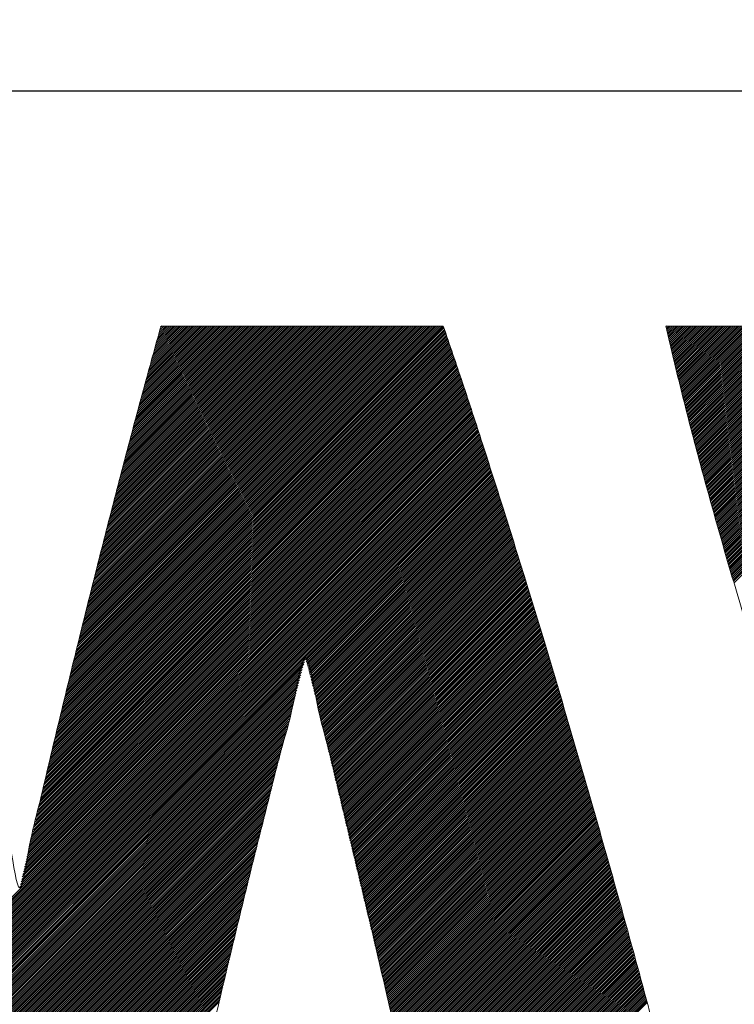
# Model space of a CAD drawing. Header units: millimetres. Extents: x 0 to 1076, y 0 to 742.
# Tile 53 of 124: x 141.66 to 145, y 486.73 to 491.33. Entities that reach past the tile are written whole.
import ezdxf

# ---------------------------------------------------------------- set-up
doc = ezdxf.new("R2010")
doc.units = ezdxf.units.MM
doc.header["$LTSCALE"] = 0.454724
doc.layers.add('NoLayerName_001', color=7, linetype='Continuous')
doc.layers.add('NoLayerName_002', color=7, linetype='Continuous')

# ---------------------------------------------------------------- blocks, each defined once
blk = doc.blocks.new('JZB_0009')
at = {"layer": 'NoLayerName_002', "color": 7, "linetype": 'Continuous', "lineweight": 25}
for p, q in [((9.6407, 4.838), (7.8593, 3.0567)), ((9.634, 4.8402), (7.8622, 3.0684)), ((9.6251, 4.8402), (7.8651, 3.0802)), ((9.6162, 4.8402), (7.868, 3.092)), ((9.6072, 4.8402), (7.8709, 3.1038)), ((9.5983, 4.8402), (7.8738, 3.1156)), ((9.5894, 4.8402), (7.8767, 3.1274)), ((9.5805, 4.8402), (7.8795, 3.1392)), ((9.5716, 4.8402), (7.8824, 3.151)), ((9.5627, 4.8402), (7.8853, 3.1628)), ((9.5538, 4.8402), (7.8882, 3.1746)), ((9.5449, 4.8402), (7.8911, 3.1864)), ((9.536, 4.8402), (7.894, 3.1982)), ((9.5271, 4.8402), (7.8969, 3.21)), ((9.5182, 4.8402), (7.8998, 3.2218)), ((9.5093, 4.8402), (7.9027, 3.2336)), ((9.5003, 4.8402), (7.9056, 3.2454)), ((9.4914, 4.8402), (7.9084, 3.2572)), ((9.4825, 4.8402), (7.9113, 3.269)), ((9.4736, 4.8402), (7.9142, 3.2808)), ((9.4647, 4.8402), (7.9171, 3.2926)), ((9.4558, 4.8402), (7.92, 3.3044)), ((9.4469, 4.8402), (7.9229, 3.3162)), ((9.438, 4.8402), (7.9258, 3.328)), ((9.4291, 4.8402), (7.9287, 3.3398)), ((9.4202, 4.8402), (7.9316, 3.3516)), ((9.4113, 4.8402), (7.9345, 3.3634)), ((9.4024, 4.8402), (7.9373, 3.3752)), ((9.3934, 4.8402), (7.9402, 3.387)), ((9.3845, 4.8402), (7.9431, 3.3988)), ((9.3756, 4.8402), (7.946, 3.4106)), ((9.3667, 4.8402), (7.9489, 3.4224)), ((9.3578, 4.8402), (7.9518, 3.4342)), ((9.3489, 4.8402), (7.9547, 3.446)), ((9.34, 4.8402), (7.9576, 3.4578)), ((9.3311, 4.8402), (7.9605, 3.4696)), ((9.3222, 4.8402), (7.9634, 3.4814)), ((9.3133, 4.8402), (7.9662, 3.4932)), ((9.3044, 4.8402), (7.9691, 3.505)), ((9.2955, 4.8402), (7.972, 3.5168)), ((9.2865, 4.8402), (7.9749, 3.5286)), ((9.2776, 4.8402), (7.9779, 3.5405)), ((9.2687, 4.8402), (7.9809, 3.5524)), ((9.2598, 4.8402), (7.984, 3.5644)), ((9.2509, 4.8402), (7.987, 3.5763)), ((9.242, 4.8402), (7.99, 3.5883)), ((9.2331, 4.8402), (7.9931, 3.6002)), ((9.2242, 4.8402), (7.9961, 3.6122)), ((9.2153, 4.8402), (7.9992, 3.6241)), ((9.2064, 4.8402), (8.0022, 3.636)), ((9.1975, 4.8402), (8.0052, 3.648)), ((9.1885, 4.8402), (8.0083, 3.6599)), ((9.1796, 4.8402), (8.0113, 3.6719)), ((9.1707, 4.8402), (8.0144, 3.6838)), ((9.1618, 4.8402), (8.0174, 3.6958)), ((9.1529, 4.8402), (8.0204, 3.7077)), ((9.144, 4.8402), (8.0235, 3.7197)), ((9.1351, 4.8402), (8.0265, 3.7316)), ((9.1262, 4.8402), (8.0296, 3.7436)), ((9.1173, 4.8402), (8.0326, 3.7555)), ((9.1084, 4.8402), (8.0356, 3.7675)), ((9.0995, 4.8402), (8.0387, 3.7794)), ((9.0906, 4.8402), (8.0417, 3.7914)), ((9.0816, 4.8402), (8.0447, 3.8033)), ((9.0727, 4.8402), (8.0478, 3.8153)), ((9.0638, 4.8402), (8.0508, 3.8272)), ((9.0549, 4.8402), (8.0539, 3.8392)), ((9.046, 4.8402), (8.0569, 3.8511)), ((9.0371, 4.8402), (8.0599, 3.863)), ((9.0282, 4.8402), (8.063, 3.875)), ((9.0193, 4.8402), (8.066, 3.8869)), ((9.0104, 4.8402), (8.0691, 3.8989)), ((9.0015, 4.8402), (8.0721, 3.9108)), ((8.9926, 4.8402), (8.0751, 3.9228)), ((8.9837, 4.8402), (8.0782, 3.9347)), ((8.9747, 4.8402), (8.0812, 3.9467)), ((8.9658, 4.8402), (8.0843, 3.9586)), ((8.9569, 4.8402), (8.0873, 3.9706)), ((8.948, 4.8402), (8.0903, 3.9825)), ((8.9391, 4.8402), (8.0934, 3.9945)), ((8.9302, 4.8402), (8.0964, 4.0064)), ((8.9213, 4.8402), (8.0994, 4.0184)), ((8.9124, 4.8402), (8.1025, 4.0303)), ((8.9035, 4.8402), (8.1055, 4.0423)), ((8.8946, 4.8402), (8.1086, 4.0542)), ((8.8857, 4.8402), (8.1116, 4.0662)), ((8.8768, 4.8402), (8.1148, 4.0783)), ((8.8678, 4.8402), (8.118, 4.0904)), ((8.8589, 4.8402), (8.1212, 4.1025)), ((8.85, 4.8402), (8.1245, 4.1146)), ((8.8411, 4.8402), (8.1277, 4.1268)), ((8.8322, 4.8402), (8.1309, 4.1389)), ((8.8233, 4.8402), (8.1341, 4.151)), ((8.8144, 4.8402), (8.1373, 4.1632)), ((8.8055, 4.8402), (8.1406, 4.1753)), ((8.7966, 4.8402), (8.1438, 4.1874)), ((8.7877, 4.8402), (8.147, 4.1995)), ((8.7788, 4.8402), (8.1502, 4.2117)), ((8.7699, 4.8402), (8.1534, 4.2238)), ((8.7609, 4.8402), (8.1567, 4.2359)), ((8.752, 4.8402), (8.1599, 4.2481)), ((8.7431, 4.8402), (8.1631, 4.2602)), ((8.7342, 4.8402), (8.1663, 4.2723)), ((8.7253, 4.8402), (8.1695, 4.2844)), ((8.7164, 4.8402), (8.1728, 4.2966)), ((8.7075, 4.8402), (8.176, 4.3087)), ((8.6986, 4.8402), (8.1792, 4.3208)), ((8.6897, 4.8402), (8.1824, 4.333)), ((8.6808, 4.8402), (8.1856, 4.3451)), ((8.6719, 4.8402), (8.1889, 4.3572)), ((8.663, 4.8402), (8.1921, 4.3693)), ((8.654, 4.8402), (8.1953, 4.3815)), ((8.6451, 4.8402), (8.1985, 4.3936)), ((8.6362, 4.8402), (8.2017, 4.4057)), ((8.6273, 4.8402), (8.205, 4.4178)), ((8.6184, 4.8402), (8.2082, 4.43)), ((8.6095, 4.8402), (8.2114, 4.4421)), ((8.6006, 4.8402), (8.2146, 4.4542)), ((8.5917, 4.8402), (8.2178, 4.4664)), ((8.5828, 4.8402), (8.221, 4.4785)), ((8.5739, 4.8402), (8.2243, 4.4906)), ((8.565, 4.8402), (8.2275, 4.5027)), ((8.5561, 4.8402), (8.2307, 4.5149)), ((8.5471, 4.8402), (8.2339, 4.527)), ((8.5382, 4.8402), (8.2371, 4.5391)), ((8.5293, 4.8402), (8.2404, 4.5513)), ((8.5204, 4.8402), (8.2436, 4.5634)), ((8.5115, 4.8402), (8.247, 4.5757)), ((8.5026, 4.8402), (8.2504, 4.588)), ((8.4937, 4.8402), (8.2538, 4.6003)), ((8.4848, 4.8402), (8.2572, 4.6126)), ((8.4759, 4.8402), (8.2606, 4.6249)), ((8.467, 4.8402), (8.264, 4.6372)), ((8.4581, 4.8402), (8.2673, 4.6495)), ((8.4491, 4.8402), (8.2707, 4.6618)), ((8.4402, 4.8402), (8.2741, 4.6741)), ((8.4313, 4.8402), (8.2775, 4.6864)), ((8.4224, 4.8402), (8.2809, 4.6987)), ((8.4135, 4.8402), (8.2843, 4.711)), ((8.4046, 4.8402), (8.2877, 4.7233)), ((8.3957, 4.8402), (8.2911, 4.7356)), ((8.3868, 4.8402), (8.2945, 4.7479)), ((8.3779, 4.8402), (8.2978, 4.7602)), ((8.369, 4.8402), (8.3012, 4.7725)), ((8.3601, 4.8402), (8.3046, 4.7848)), ((8.3512, 4.8402), (8.3081, 4.7971)), ((8.3422, 4.8402), (8.3115, 4.8095)), ((8.3333, 4.8402), (8.315, 4.8219)), ((8.3244, 4.8402), (8.3185, 4.8343)), ((10.6852, 4.8402), (10.6811, 4.8361)), ((10.6941, 4.8402), (10.6828, 4.829)), ((10.703, 4.8402), (10.6846, 4.8218)), ((10.7119, 4.8402), (10.6863, 4.8146)), ((10.7208, 4.8402), (10.688, 4.8074)), ((10.7297, 4.8402), (10.6897, 4.8002)), ((10.7386, 4.8402), (10.6915, 4.7931)), ((10.7475, 4.8402), (10.6932, 4.7859)), ((10.7564, 4.8402), (10.6949, 4.7787)), ((10.7653, 4.8402), (10.6966, 4.7715)), ((10.7742, 4.8402), (10.6984, 4.7643)), ((10.7832, 4.8402), (10.7001, 4.7571)), ((10.7921, 4.8402), (10.7018, 4.75)), ((10.801, 4.8402), (10.7035, 4.7428)), ((10.8099, 4.8402), (10.7053, 4.7356)), ((10.8188, 4.8402), (10.707, 4.7284)), ((10.8277, 4.8402), (10.7087, 4.7212)), ((10.8366, 4.8402), (10.7105, 4.7141)), ((10.8455, 4.8402), (10.7122, 4.7069)), ((10.8544, 4.8402), (10.7139, 4.6997)), ((10.8633, 4.8402), (10.7156, 4.6925)), ((10.8722, 4.8402), (10.7174, 4.6853)), ((10.8812, 4.8402), (10.7191, 4.6782)), ((10.8901, 4.8402), (10.7208, 4.671)), ((10.899, 4.8402), (10.7225, 4.6638)), ((10.9079, 4.8402), (10.7243, 4.6566)), ((10.9168, 4.8402), (10.726, 4.6494)), ((10.9257, 4.8402), (10.7277, 4.6422)), ((10.9346, 4.8402), (10.7295, 4.6351)), ((10.9435, 4.8402), (10.7312, 4.6279)), ((10.9524, 4.8402), (10.7329, 4.6207)), ((10.9613, 4.8402), (10.7346, 4.6135)), ((10.9702, 4.8402), (10.7364, 4.6063)), ((10.9791, 4.8402), (10.7381, 4.5992)), ((10.9881, 4.8402), (10.7398, 4.592)), ((10.997, 4.8402), (10.7415, 4.5848)), ((11.0059, 4.8402), (10.7433, 4.5776)), ((11.0148, 4.8402), (10.745, 4.5704)), ((11.0237, 4.8402), (10.7467, 4.5632)), ((11.0326, 4.8402), (10.7484, 4.5561)), ((11.0415, 4.8402), (10.7502, 4.5489)), ((11.0504, 4.8402), (10.7519, 4.5417)), ((11.0593, 4.8402), (10.7537, 4.5346)), ((11.0682, 4.8402), (10.7556, 4.5276)), ((11.0771, 4.8402), (10.7574, 4.5205)), ((11.086, 4.8402), (10.7592, 4.5134)), ((11.095, 4.8402), (10.7611, 4.5063)), ((11.1039, 4.8402), (10.7629, 4.4992)), ((11.1128, 4.8402), (10.7647, 4.4922)), ((11.1217, 4.8402), (10.7665, 4.4851)), ((11.1306, 4.8402), (10.7684, 4.478)), ((11.1395, 4.8402), (10.7702, 4.4709)), ((11.1484, 4.8402), (10.772, 4.4638)), ((11.1573, 4.8402), (10.7739, 4.4568)), ((11.1662, 4.8402), (10.7757, 4.4497)), ((11.1751, 4.8402), (10.7775, 4.4426)), ((11.184, 4.8402), (10.7793, 4.4355)), ((11.1929, 4.8402), (10.7812, 4.4284)), ((11.2019, 4.8402), (10.783, 4.4214)), ((11.2108, 4.8402), (10.7848, 4.4143)), ((11.2197, 4.8402), (10.7867, 4.4072)), ((11.2286, 4.8402), (10.7885, 4.4001)), ((11.2375, 4.8402), (10.7903, 4.393)), ((11.2464, 4.8402), (10.7922, 4.386)), ((11.2553, 4.8402), (10.794, 4.3789)), ((11.2642, 4.8402), (10.7958, 4.3718)), ((11.2731, 4.8402), (10.7976, 4.3647)), ((11.282, 4.8402), (10.7995, 4.3576)), ((11.2909, 4.8402), (10.8013, 4.3506)), ((11.2998, 4.8402), (10.8031, 4.3435)), ((11.3088, 4.8402), (10.805, 4.3364)), ((11.3177, 4.8402), (10.8068, 4.3293)), ((11.3266, 4.8402), (10.8086, 4.3223)), ((11.3355, 4.8402), (10.8104, 4.3152)), ((11.3444, 4.8402), (10.8123, 4.3081)), ((11.3533, 4.8402), (10.8141, 4.301)), ((11.3622, 4.8402), (10.8159, 4.2939)), ((11.3711, 4.8402), (10.8178, 4.2869)), ((11.38, 4.8402), (10.8196, 4.2798)), ((11.3889, 4.8402), (10.8214, 4.2727)), ((11.3978, 4.8402), (10.8232, 4.2656)), ((11.4067, 4.8402), (10.8251, 4.2585)), ((11.4157, 4.8402), (10.8269, 4.2515)), ((11.4246, 4.8402), (10.8287, 4.2444)), ((11.4335, 4.8402), (10.8306, 4.2373)), ((11.4424, 4.8402), (10.8325, 4.2303)), ((11.4513, 4.8402), (10.8344, 4.2234)), ((11.4602, 4.8402), (10.8364, 4.2164)), ((11.4691, 4.8402), (10.8384, 4.2095)), ((11.478, 4.8402), (10.8403, 4.2025)), ((11.4869, 4.8402), (10.8423, 4.1956)), ((11.4958, 4.8402), (10.8442, 4.1886)), ((11.5047, 4.8402), (10.8462, 4.1817)), ((11.5136, 4.8402), (10.8482, 4.1747)), ((11.5226, 4.8402), (10.8501, 4.1678)), ((11.5315, 4.8402), (10.8521, 4.1608)), ((11.5404, 4.8402), (10.8541, 4.1539)), ((11.5493, 4.8402), (10.856, 4.1469)), ((11.5582, 4.8402), (10.858, 4.14)), ((11.5671, 4.8402), (10.8599, 4.133)), ((11.576, 4.8402), (10.8619, 4.1261)), ((11.5849, 4.8402), (10.8639, 4.1192)), ((11.5938, 4.8402), (10.8658, 4.1122)), ((11.6027, 4.8402), (10.8678, 4.1053)), ((11.6116, 4.8402), (10.8697, 4.0983)), ((11.6206, 4.8402), (10.8717, 4.0914)), ((11.6295, 4.8402), (10.8737, 4.0844)), ((11.6384, 4.8402), (10.8756, 4.0775)), ((11.6473, 4.8402), (10.8776, 4.0705)), ((11.6562, 4.8402), (10.8795, 4.0636)), ((11.6651, 4.8402), (10.8815, 4.0566)), ((11.674, 4.8402), (10.8835, 4.0497)), ((11.6829, 4.8402), (10.8854, 4.0427)), ((11.6918, 4.8402), (10.8874, 4.0358)), ((11.7007, 4.8402), (10.8893, 4.0288)), ((11.7096, 4.8402), (10.8913, 4.0219)), ((11.7185, 4.8402), (10.8933, 4.0149)), ((11.7275, 4.8402), (10.8952, 4.008)), ((11.7364, 4.8402), (10.8972, 4.001)), ((11.7453, 4.8402), (10.8992, 3.9941)), ((11.7542, 4.8402), (10.9011, 3.9871)), ((11.7631, 4.8402), (10.9031, 3.9802)), ((11.772, 4.8402), (10.905, 3.9733)), ((11.7809, 4.8402), (10.907, 3.9663)), ((11.7898, 4.8402), (10.909, 3.9594)), ((11.7987, 4.8402), (10.9109, 3.9524)), ((11.8076, 4.8402), (10.9129, 3.9455)), ((11.8165, 4.8402), (10.9148, 3.9385)), ((11.8254, 4.8402), (10.9168, 3.9316)), ((11.8344, 4.8402), (10.9188, 3.9246)), ((11.8433, 4.8402), (10.9207, 3.9177)), ((11.8522, 4.8402), (10.9227, 3.9107)), ((11.8611, 4.8402), (10.9246, 3.9038)), ((11.87, 4.8402), (10.9266, 3.8968)), ((11.8789, 4.8402), (10.9286, 3.8899)), ((11.8878, 4.8402), (10.9305, 3.8829)), ((11.8967, 4.8402), (10.9325, 3.876)), ((11.9056, 4.8402), (10.9344, 3.869)), ((11.9145, 4.8402), (10.9364, 3.8621)), ((11.9234, 4.8402), (10.9384, 3.8551)), ((11.9323, 4.8402), (10.9403, 3.8482)), ((11.9413, 4.8402), (10.9423, 3.8413)), ((11.9502, 4.8402), (10.9443, 3.8343)), ((11.9591, 4.8402), (10.9462, 3.8274)), ((9.6566, 4.7916), (7.8391, 2.9741)), ((9.6544, 4.7982), (7.842, 2.9859)), ((9.6521, 4.8049), (7.8449, 2.9977)), ((9.6498, 4.8115), (7.8478, 3.0095)), ((9.6475, 4.8182), (7.8506, 3.0213)), ((9.6453, 4.8248), (7.8535, 3.0331)), ((9.643, 4.8314), (7.8564, 3.0449)), ((11.9616, 4.8339), (10.9482, 3.8204)), ((11.9633, 4.8266), (10.9501, 3.8135)), ((11.965, 4.8194), (10.9521, 3.8065)), ((11.9667, 4.8122), (10.9541, 3.7996)), ((11.9683, 4.8049), (10.956, 3.7926)), ((11.97, 4.7977), (10.958, 3.7857)), ((11.9717, 4.7905), (10.9599, 3.7787)), ((9.6724, 4.7451), (7.8198, 2.8924)), ((9.6702, 4.7517), (7.8225, 2.904)), ((9.6679, 4.7584), (7.8253, 2.9157)), ((9.6657, 4.765), (7.828, 2.9274)), ((9.6634, 4.7717), (7.8308, 2.939)), ((9.6612, 4.7783), (7.8335, 2.9507)), ((9.6589, 4.785), (7.8363, 2.9624)), ((11.9734, 4.7832), (10.9619, 3.7718)), ((11.9751, 4.776), (10.9639, 3.7648)), ((11.9767, 4.7688), (10.9658, 3.7579)), ((11.9784, 4.7616), (10.9678, 3.7509)), ((11.9801, 4.7543), (10.9697, 3.744)), ((11.9818, 4.7471), (10.9717, 3.737)), ((9.6882, 4.6985), (7.8005, 2.8107)), ((9.686, 4.7051), (7.8032, 2.8224)), ((9.6837, 4.7118), (7.806, 2.834)), ((9.6814, 4.7184), (7.8087, 2.8457)), ((9.6792, 4.7251), (7.8115, 2.8574)), ((9.6769, 4.7317), (7.8142, 2.869)), ((9.6747, 4.7384), (7.817, 2.8807)), ((11.9834, 4.7399), (10.9737, 3.7301)), ((11.9851, 4.7326), (10.9756, 3.7231)), ((11.9868, 4.7254), (10.9776, 3.7162)), ((11.9885, 4.7182), (10.9796, 3.7092)), ((11.9902, 4.7109), (10.9815, 3.7023)), ((11.9918, 4.7037), (10.9835, 3.6954)), ((9.7039, 4.6518), (7.7812, 2.7291)), ((9.7017, 4.6585), (7.7839, 2.7407)), ((9.6994, 4.6652), (7.7867, 2.7524)), ((9.6972, 4.6718), (7.7894, 2.7641)), ((9.695, 4.6785), (7.7922, 2.7757)), ((9.6927, 4.6852), (7.7949, 2.7874)), ((9.6905, 4.6918), (7.7977, 2.799)), ((11.9935, 4.6965), (10.9854, 3.6884)), ((11.9952, 4.6893), (10.9874, 3.6815)), ((11.9969, 4.682), (10.9894, 3.6745)), ((11.9985, 4.6748), (10.9913, 3.6676)), ((12.0002, 4.6676), (10.9933, 3.6606)), ((12.0019, 4.6603), (10.9952, 3.6537)), ((12.0036, 4.6531), (10.9972, 3.6467)), ((9.7172, 4.6117), (7.7646, 2.6591)), ((9.715, 4.6184), (7.7674, 2.6707)), ((9.7128, 4.625), (7.7701, 2.6824)), ((9.7106, 4.6317), (7.7729, 2.6941)), ((9.7083, 4.6384), (7.7756, 2.7057)), ((9.7061, 4.6451), (7.7784, 2.7174)), ((12.0053, 4.6459), (10.9992, 3.6398)), ((9.7328, 4.5649), (7.7453, 2.5774)), ((9.7306, 4.5716), (7.7481, 2.5891)), ((9.7283, 4.5783), (7.7508, 2.6007)), ((9.7261, 4.5849), (7.7536, 2.6124)), ((9.7239, 4.5916), (7.7563, 2.6241)), ((9.7217, 4.5983), (7.7591, 2.6357)), ((9.7195, 4.605), (7.7619, 2.6474)), ((9.7484, 4.5181), (7.726, 2.4957)), ((9.7461, 4.5248), (7.7288, 2.5074)), ((9.7439, 4.5315), (7.7315, 2.5191)), ((9.7417, 4.5381), (7.7343, 2.5307)), ((9.7395, 4.5448), (7.737, 2.5424)), ((9.7372, 4.5515), (7.7398, 2.5541)), ((9.735, 4.5582), (7.7426, 2.5657)), ((9.7639, 4.4713), (7.7067, 2.4141)), ((9.7617, 4.478), (7.7095, 2.4258)), ((9.7595, 4.4847), (7.7122, 2.4374)), ((9.7572, 4.4913), (7.715, 2.4491)), ((9.755, 4.498), (7.7177, 2.4607)), ((9.7528, 4.5047), (7.7205, 2.4724)), ((9.7506, 4.5114), (7.7233, 2.4841)), ((9.7792, 4.4242), (7.6878, 2.3328)), ((9.777, 4.4309), (7.6905, 2.3444)), ((9.7749, 4.4377), (7.6932, 2.356)), ((9.7727, 4.4444), (7.6959, 2.3676)), ((9.7705, 4.4512), (7.6985, 2.3792)), ((9.7683, 4.4579), (7.7012, 2.3908)), ((9.7661, 4.4646), (7.704, 2.4024)), ((9.7944, 4.377), (7.6691, 2.2517)), ((9.7922, 4.3838), (7.6717, 2.2633)), ((9.79, 4.3905), (7.6744, 2.2749)), ((9.7879, 4.3973), (7.6771, 2.2865)), ((9.7857, 4.404), (7.6798, 2.2981)), ((9.7835, 4.4107), (7.6825, 2.3097)), ((9.7814, 4.4175), (7.6851, 2.3212)), ((9.8031, 4.3501), (6.8026, 1.3497)), ((9.8052, 4.3433), (6.8044, 1.3425)), ((9.8074, 4.3366), (6.8061, 1.3353)), ((9.8096, 4.3299), (6.8078, 1.3281)), ((9.8009, 4.3568), (7.6594, 2.2153)), ((9.7987, 4.3636), (7.6627, 2.2276)), ((9.7966, 4.3703), (7.6661, 2.2398)), ((9.8117, 4.3231), (6.8095, 1.3209)), ((9.8139, 4.3164), (6.8112, 1.3137)), ((9.8161, 4.3097), (6.813, 1.3065)), ((9.8183, 4.3029), (6.8147, 1.2993)), ((9.8204, 4.2962), (6.8164, 1.2921)), ((9.8226, 4.2894), (6.8181, 1.2849)), ((9.8248, 4.2827), (6.8198, 1.2778)), ((9.8269, 4.276), (6.8215, 1.2706)), ((9.8291, 4.2692), (6.8233, 1.2634)), ((9.8313, 4.2625), (6.825, 1.2562)), ((9.8335, 4.2558), (6.8267, 1.249)), ((9.8356, 4.249), (6.8284, 1.2418)), ((9.8378, 4.2423), (6.8301, 1.2346)), ((9.84, 4.2355), (6.8319, 1.2274)), ((9.8421, 4.2288), (6.8336, 1.2202)), ((9.8443, 4.2221), (6.8353, 1.213)), ((9.8465, 4.2153), (6.8369, 1.2058)), ((9.8486, 4.2086), (6.8385, 1.1985)), ((9.8508, 4.2018), (6.8401, 1.1911)), ((9.853, 4.1951), (6.8417, 1.1838)), ((9.8552, 4.1884), (6.8433, 1.1765)), ((9.8573, 4.1816), (6.8449, 1.1692)), ((9.8595, 4.1749), (6.8464, 1.1618)), ((9.8617, 4.1682), (6.848, 1.1545)), ((9.8638, 4.1614), (6.8496, 1.1472)), ((9.866, 4.1547), (8.9953, 3.284)), ((9.8682, 4.1479), (8.9974, 3.2772)), ((9.8703, 4.1412), (8.9995, 3.2703)), ((9.8725, 4.1345), (9.0016, 3.2635)), ((9.8747, 4.1277), (9.0037, 3.2567)), ((9.8769, 4.121), (9.0057, 3.2498)), ((9.879, 4.1142), (9.0075, 3.2427)), ((9.8812, 4.1075), (9.0093, 3.2356)), ((9.8834, 4.1008), (9.0111, 3.2285)), ((9.8855, 4.094), (9.0129, 3.2214)), ((9.8877, 4.0873), (9.0147, 3.2143)), ((9.8899, 4.0806), (9.0165, 3.2072)), ((9.892, 4.0738), (9.0183, 3.2001)), ((9.8942, 4.0671), (9.0202, 3.193)), ((9.8964, 4.0603), (9.022, 3.1859)), ((9.8986, 4.0536), (9.0238, 3.1788)), ((9.9007, 4.0469), (9.0256, 3.1717)), ((9.9029, 4.0401), (9.0274, 3.1646)), ((9.9051, 4.0334), (9.0292, 3.1575)), ((9.9072, 4.0267), (9.031, 3.1504)), ((9.9094, 4.0199), (9.0328, 3.1433)), ((9.9116, 4.0132), (9.0346, 3.1362)), ((9.9137, 4.0064), (9.0365, 3.1291)), ((9.9158, 3.9996), (9.0383, 3.1221)), ((9.9179, 3.9928), (9.0401, 3.115)), ((9.9201, 3.986), (9.0419, 3.1079)), ((9.9222, 3.9792), (9.0437, 3.1008)), ((9.9243, 3.9724), (9.0455, 3.0937)), ((9.9264, 3.9656), (9.0473, 3.0865)), ((9.9285, 3.9588), (9.049, 3.0794)), ((9.9306, 3.952), (9.0507, 3.0722)), ((9.9327, 3.9452), (9.0525, 3.065)), ((9.9348, 3.9384), (9.0542, 3.0578)), ((9.9369, 3.9316), (9.0559, 3.0506)), ((9.939, 3.9248), (9.0576, 3.0434)), ((9.9411, 3.918), (9.0593, 3.0362)), ((9.9433, 3.9112), (9.0611, 3.029)), ((9.9454, 3.9044), (9.0628, 3.0218)), ((9.9475, 3.8976), (9.0645, 3.0146)), ((9.9496, 3.8908), (9.0662, 3.0075)), ((9.9517, 3.884), (9.0679, 3.0003)), ((9.9538, 3.8772), (9.0697, 2.9931)), ((9.9559, 3.8704), (9.0714, 2.9859)), ((9.958, 3.8636), (9.0731, 2.9787)), ((9.9601, 3.8568), (9.0748, 2.9715)), ((9.9622, 3.85), (9.0765, 2.9643)), ((9.9643, 3.8432), (9.0782, 2.9571)), ((9.9664, 3.8364), (9.08, 2.9499)), ((9.9686, 3.8296), (9.0817, 2.9428)), ((9.9707, 3.8228), (9.0834, 2.9356)), ((9.9728, 3.816), (9.0851, 2.9284)), ((9.9749, 3.8092), (9.0868, 2.9212)), ((9.977, 3.8024), (9.0886, 2.914)), ((9.9791, 3.7956), (9.0903, 2.9068)), ((9.9812, 3.7888), (9.092, 2.8996)), ((9.9833, 3.782), (9.0937, 2.8924)), ((9.9854, 3.7752), (9.0954, 2.8852)), ((9.9875, 3.7684), (9.0972, 2.878)), ((9.9896, 3.7616), (9.0989, 2.8709)), ((9.9918, 3.7548), (9.1006, 2.8637)), ((9.9939, 3.748), (9.1023, 2.8565)), ((9.996, 3.7412), (9.104, 2.8493)), ((9.9981, 3.7344), (9.1057, 2.8421)), ((10.0002, 3.7276), (9.1075, 2.8349)), ((10.0023, 3.7208), (9.1092, 2.8277)), ((10.0044, 3.714), (9.1109, 2.8205)), ((10.0065, 3.7072), (9.1126, 2.8133)), ((10.0086, 3.7004), (9.1143, 2.8061)), ((10.0107, 3.6936), (9.1161, 2.799)), ((10.0128, 3.6868), (9.1178, 2.7918)), ((10.015, 3.68), (9.1195, 2.7846)), ((10.0171, 3.6732), (9.1212, 2.7774)), ((10.0192, 3.6664), (9.1229, 2.7702)), ((10.0213, 3.6596), (9.1247, 2.763)), ((10.0234, 3.6528), (9.1264, 2.7558)), ((10.0255, 3.646), (9.1281, 2.7486)), ((10.0276, 3.6392), (9.1298, 2.7414)), ((10.0297, 3.6324), (9.1315, 2.7343)), ((10.0318, 3.6256), (9.1332, 2.7271)), ((10.0339, 3.6188), (9.135, 2.7199)), ((10.036, 3.612), (9.1367, 2.7127)), ((10.0382, 3.6052), (9.1384, 2.7055)), ((10.0403, 3.5984), (9.1401, 2.6983)), ((10.0424, 3.5916), (9.1418, 2.6911)), ((10.0445, 3.5848), (9.1436, 2.6839)), ((10.0466, 3.578), (9.1453, 2.6767)), ((10.0487, 3.5712), (9.147, 2.6695)), ((10.0508, 3.5644), (9.1487, 2.6624)), ((10.0529, 3.5577), (9.1504, 2.6552)), ((10.055, 3.5509), (9.1522, 2.648)), ((10.0571, 3.5441), (9.1539, 2.6408)), ((10.0592, 3.5373), (9.1556, 2.6336)), ((10.0614, 3.5305), (9.1573, 2.6264)), ((10.0634, 3.5236), (9.159, 2.6192)), ((10.0655, 3.5168), (9.1607, 2.612)), ((10.0676, 3.5099), (9.1625, 2.6048)), ((10.0696, 3.5031), (9.1642, 2.5976)), ((10.0717, 3.4962), (9.1659, 2.5905)), ((10.0737, 3.4894), (9.1676, 2.5833)), ((10.0758, 3.4825), (9.1693, 2.5761)), ((10.0778, 3.4757), (9.1711, 2.5689)), ((10.0799, 3.4688), (9.1728, 2.5617)), ((10.0819, 3.4619), (9.1745, 2.5545)), ((10.084, 3.4551), (9.1762, 2.5473)), ((10.086, 3.4482), (9.1779, 2.5401)), ((10.0881, 3.4414), (9.1797, 2.5329)), ((10.0901, 3.4345), (9.1814, 2.5258)), ((10.0922, 3.4277), (9.1831, 2.5186)), ((10.0943, 3.4208), (9.1848, 2.5114)), ((10.0963, 3.414), (9.1865, 2.5042)), ((10.0984, 3.4071), (9.1882, 2.497)), ((10.1004, 3.4003), (9.19, 2.4898)), ((10.1025, 3.3934), (9.1917, 2.4826)), ((10.1045, 3.3865), (9.1934, 2.4754)), ((10.1066, 3.3797), (9.1951, 2.4682)), ((10.1086, 3.3728), (9.1968, 2.461)), ((10.1107, 3.366), (9.1986, 2.4539)), ((10.1127, 3.3591), (9.2003, 2.4467)), ((10.1148, 3.3523), (9.202, 2.4395)), ((10.1168, 3.3454), (9.2037, 2.4323)), ((10.1189, 3.3386), (9.2054, 2.4251)), ((10.121, 3.3317), (9.2072, 2.4179)), ((10.123, 3.3249), (9.2089, 2.4107)), ((10.1251, 3.318), (9.2106, 2.4035)), ((8.9936, 3.2823), (6.8512, 1.1399)), ((8.9904, 3.2702), (6.8528, 1.1325)), ((10.1271, 3.3111), (9.2123, 2.3963)), ((10.1292, 3.3043), (9.214, 2.3891)), ((10.1312, 3.2974), (9.2157, 2.382)), ((10.1333, 3.2906), (9.2175, 2.3748)), ((10.1353, 3.2837), (9.2192, 2.3676)), ((10.1374, 3.2769), (9.2209, 2.3604)), ((10.1394, 3.27), (9.2226, 2.3532)), ((8.9872, 3.258), (6.8544, 1.1252)), ((8.9839, 3.2459), (6.856, 1.1179)), ((8.9807, 3.2338), (6.8575, 1.1106)), ((10.1415, 3.2632), (9.2243, 2.346)), ((10.1435, 3.2563), (9.2261, 2.3388)), ((10.1456, 3.2495), (9.2278, 2.3316)), ((10.1477, 3.2426), (9.2295, 2.3244)), ((10.1497, 3.2357), (9.2312, 2.3173)), ((10.1518, 3.2289), (9.2329, 2.3101)), ((8.9775, 3.2216), (6.8591, 1.1033)), ((8.9743, 3.2095), (6.8607, 1.0959)), ((8.9711, 3.1974), (6.8623, 1.0886)), ((8.9679, 3.1853), (6.8639, 1.0813)), ((10.1538, 3.222), (9.2347, 2.3029)), ((10.1559, 3.2152), (9.2364, 2.2957)), ((10.1579, 3.2083), (9.2381, 2.2885)), ((10.16, 3.2015), (9.2398, 2.2813)), ((10.162, 3.1946), (9.2415, 2.2741)), ((10.1641, 3.1878), (9.2432, 2.2669)), ((10.1661, 3.1809), (9.245, 2.2597)), ((8.9647, 3.1731), (6.8655, 1.074)), ((8.9614, 3.161), (6.867, 1.0666)), ((8.9583, 3.149), (6.8686, 1.0593)), ((8.9552, 3.1369), (6.8702, 1.052)), ((10.1682, 3.1741), (9.2467, 2.2525)), ((10.1702, 3.1672), (9.2484, 2.2454)), ((10.1723, 3.1603), (9.2501, 2.2382)), ((10.1744, 3.1535), (9.2518, 2.231)), ((10.1764, 3.1466), (9.2536, 2.2238)), ((10.1785, 3.1398), (9.2553, 2.2166)), ((10.1805, 3.1329), (9.257, 2.2094)), ((8.952, 3.1249), (6.8718, 1.0447)), ((8.9489, 3.1128), (6.8734, 1.0373)), ((8.9457, 3.1008), (6.875, 1.03)), ((8.9426, 3.0887), (6.8765, 1.0227)), ((10.1826, 3.1261), (9.2587, 2.2022)), ((10.1846, 3.1192), (9.2604, 2.195)), ((10.1867, 3.1124), (9.2622, 2.1878)), ((10.1887, 3.1055), (9.2639, 2.1806)), ((10.1908, 3.0987), (9.2656, 2.1735)), ((10.1928, 3.0918), (9.2673, 2.1663)), ((8.9394, 3.0767), (6.8781, 1.0154)), ((8.9363, 3.0646), (6.8797, 1.008)), ((8.9332, 3.0526), (6.8813, 1.0007)), ((8.93, 3.0405), (6.8829, 0.9934)), ((10.1949, 3.0849), (9.269, 2.1591)), ((10.1969, 3.0781), (9.2707, 2.1519)), ((10.199, 3.0712), (9.2725, 2.1447)), ((10.2011, 3.0644), (9.2742, 2.1375)), ((10.2031, 3.0575), (9.2759, 2.1303)), ((10.2052, 3.0507), (9.2776, 2.1231)), ((10.2072, 3.0438), (9.2793, 2.1159)), ((8.9269, 3.0285), (6.8845, 0.9861)), ((8.9237, 3.0164), (6.886, 0.9787)), ((8.9206, 3.0044), (6.8876, 0.9714)), ((10.2093, 3.037), (9.2811, 2.1088)), ((10.2113, 3.0301), (9.2828, 2.1016)), ((10.2134, 3.0233), (9.2845, 2.0944)), ((10.2154, 3.0164), (9.2862, 2.0872)), ((10.2174, 3.0095), (9.2879, 2.08)), ((10.2194, 3.0026), (9.2897, 2.0728)), ((10.2214, 2.9956), (9.2914, 2.0656)), ((8.9174, 2.9923), (6.8892, 0.9641)), ((8.9143, 2.9803), (6.8908, 0.9568)), ((8.9111, 2.9682), (6.8924, 0.9494)), ((8.908, 2.9561), (6.894, 0.9421)), ((10.2234, 2.9887), (9.2931, 2.0584)), ((10.2254, 2.9818), (9.2948, 2.0512)), ((10.2274, 2.9749), (9.2965, 2.044)), ((10.2294, 2.968), (9.2982, 2.0369)), ((10.2314, 2.9611), (9.3, 2.0297)), ((10.2334, 2.9542), (9.3017, 2.0225)), ((8.9049, 2.9441), (6.8955, 0.9348)), ((8.9017, 2.932), (6.8971, 0.9275)), ((8.8986, 2.92), (6.8987, 0.9201)), ((8.8954, 2.9079), (6.9003, 0.9128)), ((10.2354, 2.9473), (9.3034, 2.0153)), ((10.2374, 2.9404), (9.3051, 2.0081)), ((10.2394, 2.9335), (9.3068, 2.0009)), ((10.2414, 2.9266), (9.3086, 1.9937)), ((10.2434, 2.9197), (9.3103, 1.9865)), ((10.2454, 2.9128), (9.312, 1.9793)), ((10.2474, 2.9059), (9.3137, 1.9721)), ((8.8923, 2.8959), (6.9019, 0.9055)), ((8.8891, 2.8838), (6.9035, 0.8982)), ((8.886, 2.8718), (6.905, 0.8908)), ((8.8829, 2.8597), (6.9066, 0.8835)), ((10.2494, 2.8989), (9.3154, 1.965)), ((10.2514, 2.892), (9.3172, 1.9578)), ((10.2534, 2.8851), (9.3189, 1.9506)), ((10.2554, 2.8782), (9.3206, 1.9434)), ((10.2574, 2.8713), (9.3223, 1.9362)), ((10.2594, 2.8644), (9.324, 1.929)), ((10.2614, 2.8575), (9.3257, 1.9218)), ((8.8797, 2.8477), (6.9082, 0.8762)), ((8.8766, 2.8356), (6.9098, 0.8689)), ((8.8735, 2.8236), (6.9114, 0.8615)), ((8.8705, 2.8117), (6.913, 0.8542)), ((10.2634, 2.8506), (9.3275, 1.9146)), ((10.2654, 2.8437), (9.3292, 1.9074)), ((10.2674, 2.8368), (9.3309, 1.9003)), ((10.2694, 2.8299), (9.3326, 1.8931)), ((10.2714, 2.823), (9.3343, 1.8859)), ((10.2734, 2.8161), (9.3361, 1.8787)), ((8.8675, 2.7999), (6.9146, 0.8469)), ((8.8645, 2.788), (6.9161, 0.8396)), ((8.8615, 2.7761), (6.9177, 0.8322)), ((8.8586, 2.7642), (6.9193, 0.8249)), ((10.2754, 2.8092), (9.3378, 1.8715)), ((10.2774, 2.8023), (9.3395, 1.8643)), ((10.2794, 2.7953), (9.3412, 1.8571)), ((10.2814, 2.7884), (9.3429, 1.8499)), ((10.2835, 2.7815), (9.3447, 1.8427)), ((10.2855, 2.7746), (9.3464, 1.8355)), ((10.2875, 2.7677), (9.3481, 1.8284)), ((8.8556, 2.7523), (6.9209, 0.8176)), ((8.8526, 2.7404), (6.9225, 0.8103)), ((8.8496, 2.7285), (6.9241, 0.8029)), ((10.2895, 2.7608), (9.3498, 1.8212)), ((10.2915, 2.7539), (9.3515, 1.814)), ((10.2935, 2.747), (9.3532, 1.8068)), ((10.2955, 2.7401), (9.355, 1.7996)), ((10.2975, 2.7332), (9.3567, 1.7924)), ((10.2995, 2.7263), (9.3584, 1.7852)), ((10.3015, 2.7194), (9.3601, 1.778)), ((8.8466, 2.7166), (6.9256, 0.7956)), ((8.8436, 2.7047), (6.9272, 0.7883)), ((8.8407, 2.6928), (6.9288, 0.781)), ((8.8377, 2.6809), (6.9304, 0.7736)), ((10.3035, 2.7125), (9.3618, 1.7708)), ((10.3055, 2.7056), (9.3636, 1.7636)), ((10.3075, 2.6986), (9.3653, 1.7565)), ((10.3095, 2.6917), (9.367, 1.7493)), ((10.3115, 2.6848), (9.3687, 1.7421)), ((10.3135, 2.6779), (9.3703, 1.7348)), ((8.8347, 2.669), (6.932, 0.7663)), ((8.8317, 2.6571), (6.9336, 0.759)), ((8.8287, 2.6452), (6.9351, 0.7517)), ((8.8257, 2.6334), (6.9367, 0.7443)), ((10.3155, 2.671), (9.3719, 1.7275)), ((10.3175, 2.6641), (9.3735, 1.7202)), ((10.3195, 2.6572), (9.3751, 1.7129)), ((10.3215, 2.6503), (9.3767, 1.7055)), ((10.3235, 2.6434), (9.3783, 1.6982)), ((10.3255, 2.6365), (9.3799, 1.6909)), ((10.3275, 2.6296), (9.3815, 1.6836)), ((8.8227, 2.6215), (6.9383, 0.737)), ((8.8198, 2.6096), (6.9399, 0.7297)), ((8.8168, 2.5977), (6.9415, 0.7224)), ((8.8138, 2.5858), (6.9431, 0.715)), ((10.3295, 2.6227), (9.3831, 1.6763)), ((10.3315, 2.6158), (9.3847, 1.669)), ((10.3335, 2.6089), (9.3863, 1.6617)), ((10.3355, 2.6019), (9.3879, 1.6544)), ((10.3375, 2.595), (9.3895, 1.647)), ((10.3395, 2.5881), (9.3911, 1.6397)), ((10.3415, 2.5812), (9.3927, 1.6324)), ((8.8108, 2.5739), (6.9446, 0.7077)), ((8.8078, 2.562), (6.9462, 0.7004)), ((8.8048, 2.5501), (6.9478, 0.6931)), ((8.8019, 2.5382), (6.9494, 0.6857)), ((10.3435, 2.5743), (9.3943, 1.6251)), ((10.3455, 2.5674), (9.3959, 1.6178)), ((10.3475, 2.5605), (9.3975, 1.6105)), ((10.3495, 2.5536), (9.3991, 1.6032)), ((10.3515, 2.5467), (9.4007, 1.5959)), ((10.3535, 2.5398), (9.4023, 1.5886)), ((8.7989, 2.5263), (6.951, 0.6784)), ((8.7959, 2.5144), (6.9526, 0.6711)), ((8.7929, 2.5025), (6.9541, 0.6638)), ((8.7899, 2.4906), (6.9557, 0.6564)), ((10.3555, 2.5329), (9.4039, 1.5812)), ((10.3575, 2.526), (9.4055, 1.5739)), ((10.3595, 2.5191), (9.4071, 1.5666)), ((10.3615, 2.5122), (9.4087, 1.5593)), ((10.3635, 2.5052), (9.4103, 1.552)), ((10.3655, 2.4983), (9.4119, 1.5447)), ((10.3674, 2.4913), (9.4134, 1.5374)), ((8.7869, 2.4787), (6.9573, 0.6491)), ((8.7839, 2.4668), (6.9589, 0.6418)), ((8.781, 2.455), (6.9605, 0.6345)), ((8.778, 2.4431), (6.9621, 0.6271)), ((10.3693, 2.4843), (9.415, 1.5301)), ((10.3712, 2.4774), (9.4166, 1.5227)), ((10.3732, 2.4704), (9.4182, 1.5154)), ((10.3751, 2.4634), (9.4198, 1.5081)), ((10.377, 2.4564), (9.4214, 1.5008)), ((10.3789, 2.4494), (9.423, 1.4935)), ((10.3809, 2.4424), (9.4246, 1.4862)), ((8.775, 2.4312), (6.9636, 0.6198)), ((8.772, 2.4193), (6.9652, 0.6125)), ((8.769, 2.4074), (6.9668, 0.6052)), ((8.766, 2.3955), (6.9684, 0.5978)), ((10.3828, 2.4354), (9.4262, 1.4789)), ((10.3847, 2.4284), (9.4278, 1.4716)), ((10.3866, 2.4215), (9.4294, 1.4643)), ((10.3885, 2.4145), (9.431, 1.4569)), ((10.3905, 2.4075), (9.4326, 1.4496)), ((10.3924, 2.4005), (9.4342, 1.4423)), ((8.7631, 2.3836), (6.97, 0.5905)), ((8.7601, 2.3717), (6.9716, 0.5832)), ((8.7571, 2.3598), (6.9732, 0.5759)), ((10.3943, 2.3935), (9.4358, 1.435)), ((10.3962, 2.3865), (9.4374, 1.4277)), ((10.3981, 2.3795), (9.439, 1.4204)), ((10.4001, 2.3725), (9.4406, 1.4131)), ((10.402, 2.3656), (9.4422, 1.4058)), ((10.4039, 2.3586), (9.4438, 1.3984)), ((10.4058, 2.3516), (9.4454, 1.3911)), ((8.7541, 2.3479), (6.9747, 0.5686)), ((8.7511, 2.336), (6.9763, 0.5612)), ((8.7481, 2.3241), (6.9779, 0.5539)), ((8.7451, 2.3122), (6.9794, 0.5464)), ((10.4077, 2.3446), (9.447, 1.3838)), ((10.4097, 2.3376), (9.4486, 1.3765)), ((10.4116, 2.3306), (9.4502, 1.3692)), ((10.4135, 2.3236), (9.4518, 1.3619)), ((10.4154, 2.3166), (9.4534, 1.3546)), ((10.4173, 2.3096), (9.455, 1.3473)), ((8.7422, 2.3003), (6.9809, 0.539)), ((8.7392, 2.2885), (6.9824, 0.5316)), ((8.7362, 2.2766), (6.9839, 0.5242)), ((8.7332, 2.2647), (6.9854, 0.5168)), ((10.4193, 2.3027), (9.4566, 1.34)), ((10.4212, 2.2957), (9.4582, 1.3326)), ((10.4231, 2.2887), (9.4597, 1.3253)), ((10.425, 2.2817), (9.4613, 1.318)), ((10.4269, 2.2747), (9.4629, 1.3107)), ((10.4289, 2.2677), (9.4645, 1.3034)), ((10.4308, 2.2607), (9.4661, 1.2961)), ((8.7302, 2.2528), (6.9869, 0.5094)), ((8.7272, 2.2409), (6.9884, 0.502)), ((8.7243, 2.229), (6.9898, 0.4946)), ((8.7213, 2.2171), (6.9913, 0.4872)), ((10.4327, 2.2537), (9.4677, 1.2888)), ((10.4346, 2.2468), (9.4693, 1.2815)), ((10.4365, 2.2398), (9.4709, 1.2741)), ((10.4385, 2.2328), (9.4725, 1.2668)), ((10.4404, 2.2258), (9.4741, 1.2595)), ((10.4423, 2.2188), (9.4757, 1.2522)), ((10.4442, 2.2118), (9.4773, 1.2449)), ((8.7183, 2.2052), (6.9928, 0.4798)), ((8.7153, 2.1933), (6.9943, 0.4724)), ((8.7123, 2.1814), (6.9958, 0.4649)), ((8.7093, 2.1695), (6.9973, 0.4575)), ((10.4462, 2.2048), (9.4789, 1.2376)), ((10.4481, 2.1978), (9.4805, 1.2303)), ((10.45, 2.1909), (9.4821, 1.223)), ((10.4519, 2.1839), (9.4837, 1.2157)), ((10.4538, 2.1769), (9.4853, 1.2083)), ((10.4558, 2.1699), (9.4869, 1.201)), ((8.7063, 2.1576), (6.9988, 0.4501)), ((8.7034, 2.1458), (7.0003, 0.4427)), ((8.7006, 2.1341), (7.0018, 0.4353)), ((8.6979, 2.1224), (7.0033, 0.4279)), ((10.4577, 2.1629), (9.4885, 1.1937)), ((10.4596, 2.1559), (9.4901, 1.1864)), ((10.4615, 2.1489), (9.4917, 1.1791)), ((10.4634, 2.1419), (9.4933, 1.1718)), ((10.4654, 2.135), (9.4949, 1.1645)), ((10.4673, 2.128), (9.4965, 1.1572)), ((10.4692, 2.121), (9.4981, 1.1498)), ((8.6951, 2.1107), (7.0048, 0.4205)), ((8.6923, 2.099), (7.0063, 0.4131)), ((8.6895, 2.0874), (7.0078, 0.4057)), ((8.6868, 2.0757), (7.0093, 0.3983)), ((10.4711, 2.114), (9.4997, 1.1425)), ((10.473, 2.107), (9.5013, 1.1352)), ((10.475, 2.1), (9.5029, 1.1279)), ((10.4769, 2.093), (9.5045, 1.1206)), ((10.4788, 2.086), (9.5061, 1.1133)), ((10.4807, 2.079), (9.5076, 1.106)), ((8.684, 2.064), (7.0108, 0.3909)), ((8.6812, 2.0523), (7.0123, 0.3834)), ((8.6784, 2.0406), (7.0138, 0.376)), ((8.6757, 2.029), (7.0153, 0.3686)), ((10.4826, 2.0721), (9.5092, 1.0987)), ((10.4846, 2.0651), (9.5108, 1.0914)), ((10.4865, 2.0581), (9.5124, 1.084)), ((10.4884, 2.0511), (9.514, 1.0767)), ((10.4903, 2.0441), (9.5156, 1.0694)), ((10.4922, 2.0371), (9.5171, 1.062)), ((10.4942, 2.0301), (9.5187, 1.0546)), ((8.6729, 2.0173), (7.0168, 0.3612)), ((8.6701, 2.0056), (7.0183, 0.3538)), ((8.6673, 1.9939), (7.0198, 0.3464)), ((8.6646, 1.9822), (7.0213, 0.339)), ((10.4961, 2.0231), (9.5202, 1.0472)), ((10.498, 2.0162), (9.5217, 1.0398)), ((10.4999, 2.0092), (9.5232, 1.0324)), ((10.5018, 2.0022), (9.5247, 1.025)), ((10.5038, 1.9952), (9.5262, 1.0176)), ((10.5057, 1.9882), (9.5277, 1.0102)), ((10.5076, 1.9812), (9.5292, 1.0028)), ((8.6618, 1.9705), (7.0228, 0.3316)), ((8.659, 1.9589), (7.0243, 0.3242)), ((8.6562, 1.9472), (7.0258, 0.3168)), ((8.6535, 1.9355), (7.0273, 0.3093)), ((10.5095, 1.9742), (9.5307, 0.9954)), ((10.5115, 1.9672), (9.5322, 0.988)), ((10.5134, 1.9603), (9.5337, 0.9806)), ((10.5153, 1.9533), (9.5352, 0.9732)), ((10.5172, 1.9463), (9.5367, 0.9658)), ((10.5191, 1.9393), (9.5382, 0.9584)), ((8.6507, 1.9238), (7.0288, 0.3019)), ((8.6479, 1.9121), (7.0303, 0.2945)), ((8.6451, 1.9004), (7.0318, 0.2871)), ((8.6424, 1.8888), (7.0333, 0.2797)), ((10.5211, 1.9323), (9.5397, 0.951)), ((10.523, 1.9253), (9.5413, 0.9436)), ((10.5249, 1.9183), (9.5428, 0.9362)), ((10.5268, 1.9113), (9.5443, 0.9288)), ((10.5287, 1.9044), (9.5458, 0.9214)), ((10.5307, 1.8974), (9.5473, 0.914)), ((10.5326, 1.8904), (9.5488, 0.9066)), ((8.6396, 1.8771), (7.0348, 0.2723)), ((8.6368, 1.8654), (7.0363, 0.2649)), ((8.6341, 1.8537), (7.0378, 0.2575)), ((10.5345, 1.8834), (9.5503, 0.8992)), ((10.5364, 1.8764), (9.5518, 0.8918)), ((10.5383, 1.8694), (9.5533, 0.8844)), ((10.5403, 1.8624), (9.5548, 0.877)), ((10.5422, 1.8554), (9.5563, 0.8696)), ((10.5441, 1.8485), (9.5578, 0.8622)), ((8.6313, 1.842), (7.0393, 0.2501)), ((8.6285, 1.8303), (7.0408, 0.2426)), ((8.6257, 1.8187), (7.0422, 0.2352)), ((8.623, 1.807), (7.0437, 0.2277)), ((10.546, 1.8415), (9.5593, 0.8548)), ((10.5479, 1.8345), (9.5608, 0.8474)), ((10.5499, 1.8275), (9.5623, 0.84)), ((10.5518, 1.8205), (9.5639, 0.8326)), ((10.5537, 1.8135), (9.5654, 0.8252)), ((10.5556, 1.8065), (9.5669, 0.8178)), ((10.5575, 1.7995), (9.5684, 0.8104)), ((8.6202, 1.7953), (7.0451, 0.2203)), ((8.6174, 1.7836), (7.0466, 0.2128)), ((8.6146, 1.7719), (7.048, 0.2053)), ((8.6119, 1.7603), (7.0495, 0.1979)), ((10.5595, 1.7925), (9.5699, 0.803)), ((10.5614, 1.7856), (9.5714, 0.7956)), ((10.5633, 1.7786), (9.5729, 0.7882)), ((10.5652, 1.7716), (9.5744, 0.7808)), ((10.5671, 1.7646), (9.5759, 0.7734)), ((10.5691, 1.7576), (9.5774, 0.766)), ((10.571, 1.7506), (9.5789, 0.7586)), ((8.6091, 1.7486), (7.0509, 0.1904)), ((8.6063, 1.7369), (7.0524, 0.183)), ((8.6035, 1.7252), (7.0538, 0.1755)), ((8.6008, 1.7135), (7.0553, 0.168)), ((10.5729, 1.7436), (9.5804, 0.7511)), ((10.5748, 1.7366), (9.5819, 0.7437)), ((10.5768, 1.7297), (9.5834, 0.7363)), ((10.5787, 1.7227), (9.5849, 0.7289)), ((10.5806, 1.7157), (9.5865, 0.7215)), ((10.5825, 1.7087), (9.588, 0.7141)), ((8.598, 1.7018), (7.0567, 0.1606)), ((8.5952, 1.6902), (7.0582, 0.1531)), ((8.5924, 1.6785), (7.0596, 0.1457)), ((10.5844, 1.7017), (9.5895, 0.7067)), ((10.5864, 1.6947), (9.591, 0.6993)), ((10.5883, 1.6877), (9.5925, 0.6919)), ((10.5902, 1.6807), (9.594, 0.6845)), ((10.5921, 1.6738), (9.5955, 0.6771))]:
    blk.add_line(p, q, dxfattribs=at)
at = {"layer": 'NoLayerName_002', "color": 7, "linetype": 'Continuous', "lineweight": 13}
for points, knots in [([(8.3201, 4.8402), (8.3066, 4.7915), (8.2787, 4.6922), (8.2372, 4.5402), (8.1948, 4.3827), (8.1517, 4.2201), (8.1081, 4.0529), (8.0639, 3.8813), (8.0193, 3.7059), (7.9744, 3.527), (7.9293, 3.3451), (7.8841, 3.1607), (7.8389, 2.9731), (7.7938, 2.7872), (7.7488, 2.5871), (7.7042, 2.4336), (7.66, 2.1016), (7.6159, 2.4336), (7.5712, 2.5871), (7.5262, 2.7872), (7.4811, 2.9731), (7.4359, 3.1607), (7.3906, 3.3451), (7.3455, 3.527), (7.3006, 3.7059), (7.2561, 3.8813), (7.2119, 4.0529), (7.1682, 4.2201), (7.1251, 4.3827), (7.0828, 4.5402), (7.0413, 4.6922), (7.0134, 4.7915), (6.9999, 4.8402)], [0, 0, 0, 0, 0.151742, 0.309431, 0.472648, 0.640974, 0.813989, 0.991276, 1.172413, 1.356982, 1.544562, 1.734733, 1.927075, 2.121168, 2.316592, 2.512926, 2.70975, 2.906574, 3.10291, 3.298336, 3.492432, 3.684777, 3.874952, 4.062535, 4.247107, 4.428246, 4.605533, 4.778548, 4.946871, 5.110083, 5.267765, 5.419497, 5.419497, 5.419497, 5.419497]), ([(10.9999, 0.0401), (10.9774, 0.1388), (10.932, 0.3415), (10.8575, 0.6511), (10.7775, 0.9728), (10.6924, 1.3038), (10.6029, 1.6417), (10.5099, 1.9839), (10.4142, 2.3278), (10.3164, 2.6709), (10.2175, 3.0105), (10.1182, 3.3442), (10.0192, 3.6694), (9.9214, 3.9834), (9.8255, 4.2838), (9.7326, 4.5682), (9.67, 4.7515), (9.64, 4.8402)], [0, 0, 0, 0, 0.30368, 0.623018, 0.955372, 1.298091, 1.648519, 2.003997, 2.361863, 2.719453, 3.074103, 3.423147, 3.76392, 4.093758, 4.409999, 4.709981, 4.991049, 4.991049, 4.991049, 4.991049]), ([(10.6801, 4.8402), (10.7057, 4.7342), (10.7563, 4.5179), (10.8423, 4.1904), (10.9353, 3.8545), (11.0356, 3.513), (11.1419, 3.168), (11.2535, 2.822), (11.3696, 2.4772), (11.4893, 2.136), (11.6117, 1.8008), (11.736, 1.4739), (11.8614, 1.1577), (11.9868, 0.8544), (12.1119, 0.5666), (12.2345, 0.296), (12.3196, 0.1237), (12.3601, 0.0401)], [0, 0, 0, 0, 0.327112, 0.666498, 1.015766, 1.372509, 1.734304, 2.098723, 2.463328, 2.825683, 3.183347, 3.533883, 3.874858, 4.203849, 4.518442, 4.816245, 5.094894, 5.094894, 5.094894, 5.094894]), ([(8.24, 0.0401), (8.2526, 0.1056), (8.2779, 0.2386), (8.3185, 0.4405), (8.3613, 0.6475), (8.4063, 0.8589), (8.4533, 1.074), (8.5021, 1.2923), (8.5527, 1.513), (8.6047, 1.7354), (8.658, 1.9591), (8.7124, 2.183), (8.7678, 2.4079), (8.8239, 2.6278), (8.8807, 2.8613), (8.9375, 3.0373), (8.9958, 3.4138), (9.0506, 3.0404), (9.1052, 2.8655), (9.1592, 2.6344), (9.2126, 2.4163), (9.2652, 2.1931), (9.3169, 1.9706), (9.3676, 1.7479), (9.4171, 1.526), (9.4654, 1.3054), (9.5122, 1.0867), (9.5574, 0.8704), (9.6009, 0.6573), (9.6426, 0.4477), (9.6824, 0.2425), (9.7075, 0.107), (9.72, 0.0401)], [0, 0, 0, 0, 0.200039, 0.406182, 0.617762, 0.83411, 1.054556, 1.27843, 1.50506, 1.733773, 1.963897, 2.194759, 2.425685, 2.656002, 2.885035, 3.11211, 3.336554, 3.558181, 3.782458, 4.008785, 4.236563, 4.46519, 4.694068, 4.922594, 5.150169, 5.376193, 5.600065, 5.821186, 6.038956, 6.252775, 6.462046, 6.666171, 6.666171, 6.666171, 6.666171])]:
    blk.add_open_spline(points, degree=3, knots=knots, dxfattribs=at)
for points in [[(9.64, 4.8402), (9.42, 4.8402), (8.9801, 4.8402), (8.5401, 4.8402), (8.3201, 4.8402)], [(11.9602, 4.8402), (11.7468, 4.8402), (11.3201, 4.8402), (10.8935, 4.8402), (10.6801, 4.8402)]]:
    blk.add_open_spline(points, degree=3, dxfattribs=at)

msp = doc.modelspace()

# ---------------------------------------------------------------- linework, layer by layer
at = {"layer": 'NoLayerName_001', "color": 7, "linetype": 'Continuous', "lineweight": 25}
msp.add_line((133.3, 490.9999), (166.7, 490.9999), dxfattribs=at)
for radius, start, end in [(39.5, 318.33013, 270.72461), (38, 319.68509, 271.43254)]:
    msp.add_arc((150, 487.4999), radius, start, end, dxfattribs=at)

# ---------------------------------------------------------------- block references
at = {"layer": 'NoLayerName_001'}
msp.add_blockref('JZB_0009', (134, 485.0594), dxfattribs=at)

doc.saveas('drawing.dxf')
